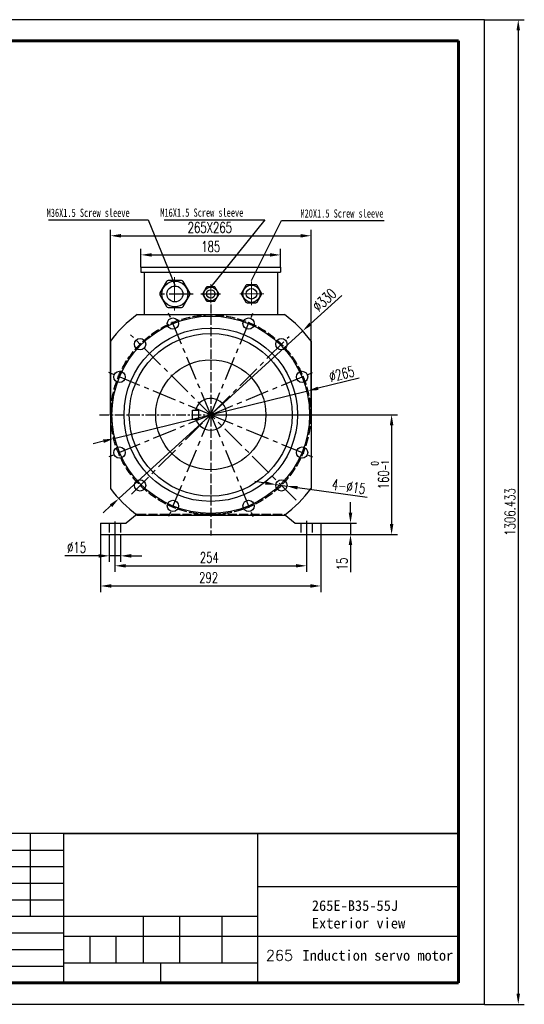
# Model space of a CAD drawing. Header units: inches. Extents: x -9426 to 8431, y -15951 to -4411.
# Tile 4 of 15: x -8210 to -7541, y -15951 to -14644. Entities that reach past the tile are written whole.
import ezdxf

# ---------------------------------------------------------------- set-up
doc = ezdxf.new("R2010")
doc.units = ezdxf.units.IN
doc.header["$MEASUREMENT"] = 0
for name, pattern in [('ACAD_ISO02W100', [15, 12, -3]), ('CENTER', [50.8, 31.75, -6.35, 6.35, -6.35]), ('CENTERX2', [20.32, 12.7, -2.54, 2.54, -2.54])]:
    doc.linetypes.add(name, pattern=pattern)
for name, color, linetype, lineweight in [('中心线', 7, 'CENTER', 13), ('图框2', 7, 'Continuous', 60), ('实线', 7, 'Continuous', 30), ('粗实线', 7, 'Continuous', 30)]:
    doc.layers.add(name, color=color, linetype=linetype, lineweight=lineweight)
for name, color, linetype in [('图框1', 18, 'Continuous'), ('尺寸线', 7, 'Continuous'), ('细实线', 7, 'Continuous')]:
    doc.layers.add(name, color=color, linetype=linetype)
doc.styles.add('SLDTEXTSTYLE3', font='txt')
doc.styles.add('SLDTEXTSTYLE7', font='txt', dxfattribs={"bigfont": 'bigfont'})
doc.styles.add('STYLE1', font='txt', dxfattribs={"width": 0.7})
doc.styles.add('wldj', font='txt.shx', dxfattribs={"width": 0.7, "bigfont": 'INTECAD.SHX'})
doc.dimstyles.new('半径标注', dxfattribs={"dimscale": 4, "dimtxt": 3.5, "dimasz": 3.5, "dimexe": 2, "dimexo": 0, "dimgap": 1, "dimtad": 1, "dimdec": 3, "dimdsep": 46, "dimtxsty": 'wldj', "dimcen": 0.09, "dimclrd": 1, "dimclre": 1, "dimclrt": 3, "dimazin": 2, "dimtfac": 0.7, "dimtdec": 3, "dimtmove": 0, "dimatfit": 3, "dimfxl": 1, "dimtzin": 0, "dimarcsym": 0})

# ---------------------------------------------------------------- blocks, each defined once
blk = doc.blocks.new('*D68')
at = {"color": 1, "lineweight": -2}
for p, q in [((-8049.2, -14972.6), (-8049.2, -14948.5)), ((-8035.2, -14956.5), (-7878.2, -14956.5)), ((-7864.2, -14972.6), (-7864.2, -14948.5))]:
    blk.add_line(p, q, dxfattribs=at)
at = {"color": 1}
for points in [[(-8035.2, -14954.2), (-8035.2, -14958.8), (-8049.2, -14956.5)], [(-7878.2, -14958.8), (-7878.2, -14954.2), (-7864.2, -14956.5)]]:
    blk.add_solid(points, dxfattribs=at)
at = {"layer": 'Defpoints', "color": 0}
for p in [(-7864.2, -14956.5), (-8049.2, -14972.6), (-7864.2, -14972.6)]:
    blk.add_point(p, dxfattribs=at)
at = {"color": 3, "insert": (-7956.7, -14945.5), "char_height": 14, "attachment_point": 5, "style": 'wldj'}
blk.add_mtext('185', dxfattribs=at)
blk = doc.blocks.new('*D66')
at = {"color": 1, "lineweight": -2}
for p, q in [((-8089.7, -15168.6), (-8089.7, -14923.1)), ((-8075.7, -14931.1), (-7837.7, -14931.1)), ((-7823.7, -15168.6), (-7823.7, -14923.1))]:
    blk.add_line(p, q, dxfattribs=at)
at = {"color": 1}
for points in [[(-8075.7, -14928.8), (-8075.7, -14933.5), (-8089.7, -14931.1)], [(-7837.7, -14933.5), (-7837.7, -14928.8), (-7823.7, -14931.1)]]:
    blk.add_solid(points, dxfattribs=at)
at = {"layer": 'Defpoints', "color": 0}
for p in [(-7823.7, -14931.1), (-8089.7, -15168.6), (-7823.7, -15168.6)]:
    blk.add_point(p, dxfattribs=at)
at = {"color": 3, "insert": (-7957.9, -14920.1), "char_height": 14, "attachment_point": 5, "style": 'wldj'}
blk.add_mtext('265X265', dxfattribs=at)
blk = doc.blocks.new('*D69')
at = {"color": 1, "lineweight": -2}
for p, q in [((-7884.3, -15259.3), (-7898.2, -15257.3)), ((-7870.4, -15261.2), (-7855.6, -15263.4)), ((-7749.3, -15278.6), (-7841.7, -15265.4))]:
    blk.add_line(p, q, dxfattribs=at)
at = {"color": 1}
for points in [[(-7884.6, -15261.6), (-7884, -15256.9), (-7870.4, -15261.2)], [(-7841.4, -15263), (-7842.1, -15267.7), (-7855.6, -15263.4)]]:
    blk.add_solid(points, dxfattribs=at)
at = {"layer": 'Defpoints', "color": 0}
for p in [(-7870.4, -15261.2), (-7855.6, -15263.4)]:
    blk.add_point(p, dxfattribs=at)
at = {"color": 3, "insert": (-7773.7, -15264), "char_height": 14, "attachment_point": 5, "rotation": 351.8491, "style": 'wldj'}
blk.add_mtext('4-%%C15', dxfattribs=at)
blk = doc.blocks.new('*D70')
at = {"color": 1, "lineweight": -2}
for p, q in [((-8102.7, -15320.1), (-8102.7, -15403.8)), ((-7810.7, -15320.1), (-7810.7, -15403.8)), ((-8088.7, -15395.8), (-7824.7, -15395.8))]:
    blk.add_line(p, q, dxfattribs=at)
at = {"color": 1}
for points in [[(-8088.7, -15393.4), (-8088.7, -15398.1), (-8102.7, -15395.8)], [(-7824.7, -15398.1), (-7824.7, -15393.4), (-7810.7, -15395.8)]]:
    blk.add_solid(points, dxfattribs=at)
at = {"layer": 'Defpoints', "color": 0}
for p in [(-8102.7, -15320.1), (-7810.7, -15320.1), (-7810.7, -15395.8)]:
    blk.add_point(p, dxfattribs=at)
at = {"color": 3, "insert": (-7959.6, -15384.8), "char_height": 14, "attachment_point": 5, "style": 'wldj'}
blk.add_mtext('292', dxfattribs=at)
blk = doc.blocks.new('*D71')
at = {"color": 1, "lineweight": -2}
for p, q in [((-8083.7, -15327.6), (-8083.7, -15377)), ((-7829.7, -15327.6), (-7829.7, -15377)), ((-8069.7, -15369), (-7843.7, -15369))]:
    blk.add_line(p, q, dxfattribs=at)
at = {"color": 1}
for points in [[(-8069.7, -15366.7), (-8069.7, -15371.3), (-8083.7, -15369)], [(-7843.7, -15371.3), (-7843.7, -15366.7), (-7829.7, -15369)]]:
    blk.add_solid(points, dxfattribs=at)
at = {"layer": 'Defpoints', "color": 0}
for p in [(-8083.7, -15327.6), (-7829.7, -15327.6), (-7829.7, -15369)]:
    blk.add_point(p, dxfattribs=at)
at = {"color": 3, "insert": (-7958.6, -15358), "char_height": 14, "attachment_point": 5, "style": 'wldj'}
blk.add_mtext('254', dxfattribs=at)
blk = doc.blocks.new('*D72')
at = {"color": 1, "lineweight": -2}
for p, q in [((-8091.2, -15327.6), (-8091.2, -15363.8)), ((-8076.2, -15327.6), (-8076.2, -15363.8)), ((-8105.2, -15355.8), (-8150.1, -15355.8)), ((-8076.2, -15355.8), (-8091.2, -15355.8)), ((-8062.2, -15355.8), (-8048.2, -15355.8))]:
    blk.add_line(p, q, dxfattribs=at)
at = {"color": 1}
for points in [[(-8105.2, -15358.2), (-8105.2, -15353.5), (-8091.2, -15355.8)], [(-8062.2, -15353.5), (-8062.2, -15358.2), (-8076.2, -15355.8)]]:
    blk.add_solid(points, dxfattribs=at)
at = {"layer": 'Defpoints', "color": 0}
for p in [(-8091.2, -15327.6), (-8076.2, -15327.6), (-8091.2, -15355.8)]:
    blk.add_point(p, dxfattribs=at)
at = {"color": 3, "insert": (-8134.6, -15344.8), "char_height": 14, "attachment_point": 5, "style": 'wldj'}
blk.add_mtext('%%C15', dxfattribs=at)
blk = doc.blocks.new('*D67')
at = {"color": 1, "lineweight": -2}
for p, q in [((-7956.7, -15168.6), (-7708.9, -15168.6)), ((-7716.9, -15182.6), (-7716.9, -15313.6)), ((-7814.3, -15327.6), (-7708.9, -15327.6))]:
    blk.add_line(p, q, dxfattribs=at)
at = {"color": 1}
for points in [[(-7714.6, -15182.6), (-7719.3, -15182.6), (-7716.9, -15168.6)], [(-7719.3, -15313.6), (-7714.6, -15313.6), (-7716.9, -15327.6)]]:
    blk.add_solid(points, dxfattribs=at)
at = {"layer": 'Defpoints', "color": 0}
for p in [(-7956.7, -15168.6), (-7814.3, -15327.6), (-7716.9, -15327.6)]:
    blk.add_point(p, dxfattribs=at)
at = {"color": 3, "insert": (-7732.4, -15248.1), "char_height": 14, "attachment_point": 5, "rotation": 90, "style": 'wldj'}
blk.add_mtext('160{\\H0.7x;\\S 0^ -1;}', dxfattribs=at)
blk = doc.blocks.new('*D73')
at = {"color": 1, "lineweight": -2}
for p, q in [((-7760, -15120.1), (-7814.5, -15133.5)), ((-8085.4, -15200.3), (-7828.1, -15136.9)), ((-8098.9, -15203.7), (-8112.5, -15207))]:
    blk.add_line(p, q, dxfattribs=at)
at = {"color": 1}
for points in [[(-7815, -15131.3), (-7813.9, -15135.8), (-7828.1, -15136.9)], [(-8098.4, -15206), (-8099.5, -15201.4), (-8085.4, -15200.3)]]:
    blk.add_solid(points, dxfattribs=at)
at = {"layer": 'Defpoints', "color": 0}
for p in [(-7828.1, -15136.9), (-8085.4, -15200.3)]:
    blk.add_point(p, dxfattribs=at)
at = {"color": 3, "insert": (-7783.1, -15114.5), "char_height": 14, "attachment_point": 5, "rotation": 13.8524, "style": 'wldj'}
blk.add_mtext('%%c265', dxfattribs=at)
blk = doc.blocks.new('*D74')
at = {"color": 1, "lineweight": -2}
for p, q in [((-7783, -15010.2), (-7824.5, -15048)), ((-8078.6, -15279.8), (-7834.8, -15057.4)), ((-8089, -15289.2), (-8099.3, -15298.7))]:
    blk.add_line(p, q, dxfattribs=at)
at = {"color": 1}
for points in [[(-7826, -15046.3), (-7822.9, -15049.7), (-7834.8, -15057.4)], [(-8087.4, -15291), (-8090.5, -15287.5), (-8078.6, -15279.8)]]:
    blk.add_solid(points, dxfattribs=at)
at = {"layer": 'Defpoints', "color": 0}
for p in [(-7834.8, -15057.4), (-8078.6, -15279.8)]:
    blk.add_point(p, dxfattribs=at)
at = {"color": 3, "insert": (-7806, -15016.2), "char_height": 14, "attachment_point": 5, "rotation": 42.3712, "style": 'wldj'}
blk.add_mtext('%%c330', dxfattribs=at)
blk = doc.blocks.new('*D75')
at = {"color": 1, "lineweight": -2}
for p, q in [((-7771.4, -15298.6), (-7771.4, -15284.6)), ((-7817.5, -15312.6), (-7763.4, -15312.6)), ((-7771.4, -15312.6), (-7771.4, -15327.6)), ((-7817.5, -15327.6), (-7763.4, -15327.6)), ((-7771.4, -15341.6), (-7771.4, -15377.6))]:
    blk.add_line(p, q, dxfattribs=at)
at = {"color": 1}
for points in [[(-7773.8, -15298.6), (-7769.1, -15298.6), (-7771.4, -15312.6)], [(-7769.1, -15341.6), (-7773.8, -15341.6), (-7771.4, -15327.6)]]:
    blk.add_solid(points, dxfattribs=at)
at = {"layer": 'Defpoints', "color": 0}
for p in [(-7817.5, -15312.6), (-7817.5, -15327.6), (-7771.4, -15327.6)]:
    blk.add_point(p, dxfattribs=at)
at = {"color": 3, "insert": (-7782.4, -15366.6), "char_height": 14, "attachment_point": 5, "rotation": 90, "style": 'wldj'}
blk.add_mtext('15', dxfattribs=at)
blk = doc.blocks.new('*D76')
at = {"color": 1, "lineweight": -2}
for p, q in [((-7593.7, -14644.4), (-7541, -14644.4)), ((-7549, -14658.4), (-7549, -15936.9)), ((-7593.7, -15950.9), (-7541, -15950.9))]:
    blk.add_line(p, q, dxfattribs=at)
at = {"color": 1}
for points in [[(-7546.7, -14658.4), (-7551.3, -14658.4), (-7549, -14644.4)], [(-7551.3, -15936.9), (-7546.7, -15936.9), (-7549, -15950.9)]]:
    blk.add_solid(points, dxfattribs=at)
at = {"layer": 'Defpoints', "color": 0}
for p in [(-7593.7, -14644.4), (-7593.7, -15950.9), (-7549, -15950.9)]:
    blk.add_point(p, dxfattribs=at)
at = {"color": 3, "insert": (-7560, -15297.6), "char_height": 14, "attachment_point": 5, "rotation": 90, "style": 'wldj'}
blk.add_mtext('1306.433', dxfattribs=at)

msp = doc.modelspace()

# ---------------------------------------------------------------- linework, layer by layer
for p, q in [((-8049.2081, -14972.6151), (-8049.2081, -14979.6151)), ((-8049.2081, -14972.6151), (-8049.2081, -14979.6151)), ((-8049.2081, -14972.6151), (-7864.2081, -14972.6151)), ((-8049.2081, -14979.6151), (-7864.2081, -14979.6151)), ((-8045.2081, -14979.6151), (-8045.2081, -15035.6151)), ((-7868.2081, -14979.6151), (-7868.2081, -15035.6151)), ((-7864.2081, -14972.6151), (-7864.2081, -14979.6151)), ((-7864.2081, -14972.6151), (-7864.2081, -14979.6151)), ((-8054.3606, -15035.6151), (-7859.0557, -15035.6151)), ((-8089.7081, -15070.9627), (-8089.7081, -15266.2675)), ((-7823.7081, -15070.9627), (-7823.7081, -15266.2675)), ((-7980.7207, -15162.6151), (-7972.7207, -15162.6151)), ((-7980.7207, -15174.6151), (-7980.7207, -15162.6151)), ((-7972.7207, -15174.6151), (-7972.7207, -15162.6151)), ((-7980.7207, -15174.6151), (-7972.7207, -15174.6151)), ((-8083.7081, -15310.2172), (-8083.7081, -15330.185)), ((-8054.2081, -15300.6151), (-8068.7081, -15312.6151)), ((-8054.3606, -15301.6151), (-7859.0557, -15301.6151)), ((-7859.2081, -15300.6151), (-7844.7081, -15312.6151)), ((-7829.7081, -15309.1727), (-7829.7081, -15331.2858)), ((-8102.7081, -15312.6151), (-8102.7081, -15327.6151)), ((-8102.7081, -15312.6151), (-8068.7081, -15312.6151)), ((-7844.7081, -15312.6151), (-7810.7081, -15312.6151)), ((-7810.7081, -15312.6151), (-7810.7081, -15327.6151)), ((-8102.7081, -15327.6151), (-7810.7081, -15327.6151))]:
    msp.add_line(p, q)
at = {"color": 1, "linetype": 'ACAD_ISO02W100'}
for p, q in [((-7956.7081, -15022.2127), (-7956.7081, -15328.6151)), ((-8091.2081, -15312.6151), (-8091.2081, -15327.6151)), ((-8076.2081, -15312.6151), (-8076.2081, -15327.6151)), ((-7837.2081, -15312.6151), (-7837.2081, -15327.6151)), ((-7822.2081, -15312.6151), (-7822.2081, -15327.6151))]:
    msp.add_line(p, q, dxfattribs=at)
at = {"color": 1, "linetype": 'CENTER'}
for p, q in [((-7956.7081, -15168.6151), (-8014.7023, -15028.6047)), ((-7956.7081, -15168.6151), (-7898.7139, -15028.6047)), ((-7843.571, -15281.7522), (-8062.9317, -15062.3915)), ((-8061.8437, -15273.7507), (-7852.7953, -15064.7022)), ((-7956.7081, -15168.6151), (-8096.7185, -15110.6209)), ((-7956.7081, -15168.6151), (-7816.6977, -15110.6209)), ((-7956.7081, -15168.6151), (-8096.7185, -15226.6093)), ((-7956.7081, -15168.6151), (-8014.7023, -15308.6255)), ((-7956.7081, -15168.6151), (-7898.7139, -15308.6255)), ((-7956.7081, -15168.6151), (-7816.6977, -15226.6093))]:
    msp.add_line(p, q, dxfattribs=at)
at = {"color": 1, "linetype": 'CENTERX2'}
msp.add_line((-8103.9973, -15168.6151), (-7810.2942, -15168.6151), dxfattribs=at)
at = {"color": 2, "linetype": 'ACAD_ISO02W100'}
msp.add_line((-8054.2081, -15300.6151), (-7859.2081, -15300.6151), dxfattribs=at)
msp.add_lwpolyline([(-9426.1071, -15950.8502), (-7593.7202, -15950.8502), (-7593.7202, -14644.4173), (-9426.1071, -14644.4173)], close=True)
at = {"color": 1, "linetype": 'ACAD_ISO02W100'}
msp.add_circle((-7956.7081, -15168.6151), 132.5, dxfattribs=at)
for centre, radius in [((-7956.7081, -15168.6151), 131), ((-8006.8396, -15047.5869), 7.5), ((-7906.5766, -15047.5869), 7.5), ((-7956.7081, -15168.6151), 115), ((-7956.7081, -15168.6151), 108), ((-8050.3998, -15074.9235), 7.5), ((-7863.0165, -15074.9235), 7.5), ((-7956.7081, -15168.6151), 73), ((-8077.7363, -15118.4836), 7.5), ((-7835.6799, -15118.4836), 7.5), ((-8077.7363, -15218.7466), 7.5), ((-7835.6799, -15218.7466), 7.5), ((-8050.3998, -15262.3067), 7.5), ((-7863.0165, -15262.3067), 7.5), ((-8006.8396, -15289.6433), 7.5), ((-7906.5766, -15289.6433), 7.5)]:
    msp.add_circle(centre, radius)
for centre, radius, start, end in [((-7956.7081, -15168.6151), 165, 126.2871916, 143.7128084), ((-7956.7081, -15168.6151), 165, 36.2871916, 53.7128084), ((-7956.7081, -15167.8885), 21, 198.6819288, 165.4565366), ((-7956.7081, -15168.6151), 165, 216.2871916, 233.7128084), ((-7956.7081, -15168.6151), 165, 306.2871916, 323.7128084)]:
    msp.add_arc(centre, radius, start, end)
at = {"layer": '中心线', "color": 0}
for p, q in [((-8004.5799, -14986.2578), (-8004.5799, -15030.4621)), ((-7956.7081, -14995.2477), (-7956.7081, -15020.4816)), ((-7956.7081, -14995.4291), (-7956.7081, -15020.663)), ((-7902.6923, -14991.6932), (-7902.6923, -15023.2355)), ((-7902.6923, -14991.8746), (-7902.6923, -15023.417)), ((-7979.9895, -15008.3599), (-8029.1704, -15008.3599)), ((-7979.9895, -15008.5414), (-8029.1704, -15008.5414)), ((-7943.777, -15008.3599), (-7970.0069, -15008.3599)), ((-7943.777, -15008.5414), (-7970.0069, -15008.5414)), ((-7886.5284, -15008.0835), (-7919.3157, -15008.0835)), ((-7886.5284, -15008.2649), (-7919.3157, -15008.2649))]:
    msp.add_line(p, q, dxfattribs=at)
at = {"layer": '图框1'}
msp.add_line((-8023.3812, -15895.7524), (-8023.3812, -15922.1524), dxfattribs=at)
at = {"layer": '图框2'}
for p, q in [((-9306.9932, -14672.5524), (-7628.0132, -14672.5524)), ((-7628.0132, -14672.5524), (-7628.0132, -15922.1524)), ((-7628.0132, -15922.1524), (-9426.1071, -15922.1524))]:
    msp.add_line(p, q, dxfattribs=at)
at = {"layer": '实线', "color": 0}
for p, q in [((-8015.2857, -14991.8599), (-8024.0499, -15007.0399)), ((-7995.4711, -14990.5399), (-8012.9994, -14990.5399)), ((-7984.4206, -15007.0399), (-7993.1848, -14991.8599)), ((-7910.0593, -14997.0835), (-7915.902, -15007.2035)), ((-7896.8495, -14996.2035), (-7908.535, -14996.2035)), ((-7889.4825, -15007.2035), (-7895.3253, -14997.0835)), ((-8024.0499, -15009.6799), (-8015.2857, -15024.8599)), ((-7993.1848, -15024.8599), (-7984.4206, -15009.6799)), ((-7962.6017, -14999.5599), (-7967.2759, -15007.6559)), ((-7967.2759, -15009.0639), (-7962.6017, -15017.1599)), ((-7952.0339, -14998.8559), (-7961.3823, -14998.8559)), ((-7946.1403, -15007.6559), (-7950.8145, -14999.5599)), ((-7950.8145, -15017.1599), (-7946.1403, -15009.0639)), ((-7915.902, -15008.9635), (-7910.0593, -15019.0835)), ((-7895.3253, -15019.0835), (-7889.4825, -15008.9635)), ((-7961.3823, -15017.8639), (-7952.0339, -15017.8639)), ((-7908.535, -15019.9635), (-7896.8495, -15019.9635)), ((-8012.9994, -15026.1799), (-7995.4711, -15026.1799))]:
    msp.add_line(p, q, dxfattribs=at)
for centre, radius in [((-8004.2353, -15008.3599), 17.16), ((-8004.2353, -15008.3599), 10.56), ((-7902.6923, -15008.0835), 11.44), ((-7956.7081, -15008.3599), 9.152), ((-7956.7081, -15008.3599), 5.632), ((-7902.6923, -15008.0835), 7.04)]:
    msp.add_circle(centre, radius, dxfattribs=at)
for centre, radius, start, end in [((-8012.9994, -14993.1799), 2.64, 90, 150), ((-7995.4711, -14993.1799), 2.64, 30, 90), ((-7908.535, -14997.9635), 1.76, 90, 150), ((-7896.8495, -14997.9635), 1.76, 30, 90), ((-8021.7636, -15008.3599), 2.64, 150, 210), ((-7986.7069, -15008.3599), 2.64, 330, 30), ((-7966.0566, -15008.3599), 1.408, 150, 210), ((-7961.3823, -15000.2639), 1.408, 90, 150), ((-7952.0339, -15000.2639), 1.408, 30, 90), ((-7947.3597, -15008.3599), 1.408, 330, 30), ((-7914.3778, -15008.0835), 1.76, 150, 210), ((-7891.0067, -15008.0835), 1.76, 330, 30), ((-7961.3823, -15016.4559), 1.408, 210, 270), ((-7952.0339, -15016.4559), 1.408, 270, 330), ((-7908.535, -15018.2035), 1.76, 210, 270), ((-7896.8495, -15018.2035), 1.76, 270, 330), ((-8012.9994, -15023.5399), 2.64, 210, 270), ((-7995.4711, -15023.5399), 2.64, 270, 330)]:
    msp.add_arc(centre, radius, start, end, dxfattribs=at)
at = {"layer": '尺寸线', "color": 0}
for p, q in [((-8172.0284, -14910.0625), (-8039.7811, -14910.0625)), ((-8039.7811, -14910.0625), (-8004.2353, -14996.4799)), ((-8018.4178, -14910.0625), (-7885.0021, -14910.0625)), ((-7885.0021, -14910.0625), (-7956.7081, -14998.8559)), ((-7862.9708, -14910.7574), (-7726.8308, -14910.7574))]:
    msp.add_line(p, q, dxfattribs=at)
at = {"layer": '尺寸线'}
msp.add_line((-7902.6923, -14990.2635), (-7862.9708, -14910.7574), dxfattribs=at)
at = {"layer": '粗实线'}
for p, q in [((-7628.0132, -15724.1524), (-8420.0132, -15724.1524)), ((-8152.0812, -15724.1524), (-8152.0812, -15922.1524)), ((-7894.6812, -15724.1524), (-7894.6812, -15922.1524)), ((-7894.6812, -15794.5524), (-7628.0132, -15794.5524)), ((-7894.6812, -15834.1524), (-8420.0132, -15834.1524)), ((-8152.0812, -15860.5524), (-7894.6812, -15860.5524)), ((-7894.6812, -15860.5524), (-7628.0132, -15860.5524)), ((-8152.0812, -15895.7524), (-7894.6812, -15895.7524))]:
    msp.add_line(p, q, dxfattribs=at)
at = {"layer": '细实线'}
for p, q in [((-8196.0372, -15724.1524), (-8196.0372, -15834.1524)), ((-8420.0132, -15746.1524), (-8152.0812, -15746.1524)), ((-8420.0132, -15768.1524), (-8152.0812, -15768.1524)), ((-8420.0132, -15790.1524), (-8152.0812, -15790.1524)), ((-8420.0132, -15812.1524), (-8152.0812, -15812.1524)), ((-8046.4812, -15834.1524), (-8046.4812, -15895.7524)), ((-7997.9664, -15834.1524), (-7997.9664, -15895.7524)), ((-7941.9812, -15834.1524), (-7941.9812, -15895.7524)), ((-8420.0132, -15856.1524), (-8152.0812, -15856.1524)), ((-8116.8625, -15860.5524), (-8116.8625, -15895.7524)), ((-8082.7677, -15860.5524), (-8082.7677, -15895.7524)), ((-8420.0132, -15878.1524), (-8152.0812, -15878.1524)), ((-8420.0132, -15900.1524), (-8152.0812, -15900.1524))]:
    msp.add_line(p, q, dxfattribs=at)
at = {"layer": '细实线', "color": 0}
msp.add_line((-8150.5648, -15724.1524), (-7628.0132, -15724.1524), dxfattribs=at)

# ---------------------------------------------------------------- texts
at = {"color": 7, "linetype": 'Continuous', "lineweight": 0, "insert": (-7822.6818, -15812.8879), "char_height": 14, "attachment_point": 1, "style": 'SLDTEXTSTYLE3'}
msp.add_mtext('\\pxql;{\\fSimSun|b0|i0|c134|p2;265E-B35-55J  \\P\\pq*;\\fSimSun|b0|i0|c0|p2;\\C256;Exterior view}', dxfattribs=at)
at = {"layer": '尺寸线', "color": 3, "char_height": 11, "attachment_point": 1, "style": 'STYLE1'}
for s, insert, width in [('{\\fKaiTi_GB2312|b0|i0|c134|p49;M36X1.5 Screw sleeve}', (-8174.2318, -14895.1091), 111.939792), ('{\\fKaiTi_GB2312|b0|i0|c134|p49;M16X1.5 Screw sleeve}', (-8023.5412, -14894.8617), 129.787608), ('{\\fKaiTi_GB2312|b0|i0|c134|p49;M20X1.5 Screw sleeve}', (-7837.7669, -14896.009), 135.081593)]:
    msp.add_mtext(s, dxfattribs=dict(at, insert=insert, width=width))
at = {"layer": '细实线', "insert": (-7883.6017, -15878.965), "char_height": 14, "attachment_point": 1, "style": 'SLDTEXTSTYLE7'}
msp.add_mtext('265 {\\fSimSun|b0|i0|c0|p2;Induction servo motor}', dxfattribs=at)

# ---------------------------------------------------------------- dimensions: what is measured, and where the dimension line sits
for base, p1, p2, picture, middle in [((-7548.9962, -15950.8502), (-7593.7202, -14644.4173), (-7593.7202, -15950.8502), '*D76', (-7559.9962, -15297.6337)), ((-7771.4261, -15327.6151), (-7817.5223, -15312.6151), (-7817.5223, -15327.6151), '*D75', (-7782.4261, -15366.6151))]:
    dim = msp.add_linear_dim(base=base, p1=p1, p2=p2, angle=90, dimstyle='半径标注')
    dim.commit()
    dim.dimension.update_dxf_attribs({"geometry": picture, "text_midpoint": middle})
dim = msp.add_linear_dim(base=(-7823.7081, -14931.1418), p1=(-8089.7081, -15168.6151), p2=(-7823.7081, -15168.6151), text='265X265', dimstyle='半径标注')
dim.commit()
dim.dimension.update_dxf_attribs({"geometry": '*D66', "text_midpoint": (-7957.9485, -14931.1418), "dimtype": 160})
for base, p1, p2, text, picture, middle in [((-7864.2081, -14956.4839), (-8049.2081, -14972.6151), (-7864.2081, -14972.6151), '185', '*D68', (-7956.7081, -14945.4839)), ((-8091.2081, -15355.8492), (-8076.2081, -15327.6151), (-8091.2081, -15327.6151), '%%C15', '*D72', (-8134.6415, -15344.8492))]:
    dim = msp.add_linear_dim(base=base, p1=p1, p2=p2, text=text, dimstyle='半径标注')
    dim.commit()
    dim.dimension.update_dxf_attribs({"geometry": picture, "text_midpoint": middle})
for p1, p2, picture, middle in [((-8078.6091, -15279.8138), (-7834.8072, -15057.4164), '*D74', (-7805.9949, -15016.2445)), ((-8085.3544, -15200.3385), (-7828.0618, -15136.8917), '*D73', (-7783.0882, -15114.4719))]:
    dim = msp.add_diameter_dim_2p(p1=p1, p2=p2, dimstyle='半径标注')
    dim.commit()
    dim.dimension.update_dxf_attribs({"geometry": picture, "text_midpoint": middle})
dim = msp.add_linear_dim(base=(-7716.94, -15327.6151), p1=(-7956.7081, -15168.6151), p2=(-7814.2648, -15327.6151), angle=90, text='160{\\H0.7x;\\S 0^ -1;}', dimstyle='半径标注')
dim.commit()
dim.dimension.update_dxf_attribs({"geometry": '*D67', "text_midpoint": (-7732.3733, -15248.1151)})
dim = msp.add_diameter_dim_2p(p1=(-7870.4407, -15261.2434), p2=(-7855.5922, -15263.3701), text='4-%%C15', dimstyle='半径标注')
dim.commit()
dim.dimension.update_dxf_attribs({"geometry": '*D69', "text_midpoint": (-7775.2292, -15274.8803), "dimtype": 163})
for base, p1, p2, picture, middle in [((-7810.7081, -15395.7789), (-8102.7081, -15320.1151), (-7810.7081, -15320.1151), '*D70', (-7959.6104, -15395.7789)), ((-7829.7081, -15369.0116), (-8083.7081, -15327.6151), (-7829.7081, -15327.6151), '*D71', (-7958.5993, -15369.0116))]:
    dim = msp.add_linear_dim(base=base, p1=p1, p2=p2, dimstyle='半径标注')
    dim.commit()
    dim.dimension.update_dxf_attribs({"geometry": picture, "text_midpoint": middle, "dimtype": 160})

doc.saveas('drawing.dxf')
